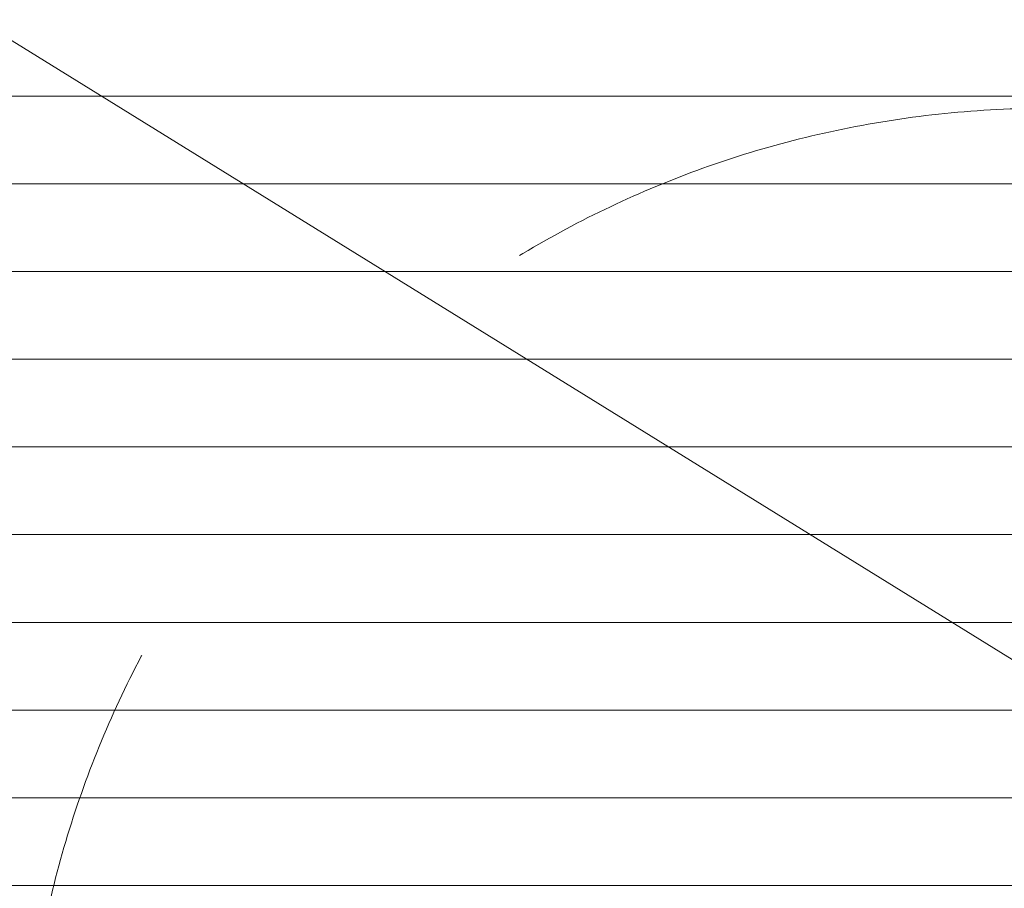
# Model space of a CAD drawing. Header units: millimetres. Extents: x -2180 to 91692, y -6418 to 21859.
# Tile 154 of 256: x 32929 to 33491, y 10698 to 11194. Entities that reach past the tile are written whole.
import ezdxf

# ---------------------------------------------------------------- set-up
doc = ezdxf.new("R2010")
doc.units = ezdxf.units.MM
doc.linetypes.add('Dash', pattern=[635, 317.5, -317.5])
doc.layers.add('_ hall', color=9, linetype='Continuous', lineweight=9, true_color=0x808080)
doc.layers.add('_Beyond_-3', color=7, linetype='Continuous', lineweight=9, true_color=0xc0c0c0)
doc.layers.add('Doors', color=7, linetype='Continuous', lineweight=9)
doc.layers.add('Hidden Lines', color=7, linetype='Dash', lineweight=18)

# ---------------------------------------------------------------- blocks, each defined once
blk = doc.blocks.new('Schueco_FWS_ADS-70-HD_out_Family-02 - VU-01 FWS SI insert unit-2215690-1 Korruse  plaan')
at = {"layer": 'Hidden Lines'}
for centre, radius, start, end in [((-845, 19), 1105, 360, 90), ((845, 19), 585, 90, 180)]:
    blk.add_arc(centre, radius, start, end, dxfattribs=at)

msp = doc.modelspace()

# ---------------------------------------------------------------- hatches: boundary and pattern name
at = {"layer": '_Beyond_-3'}
h = msp.add_hatch(dxfattribs=at)
h.set_pattern_fill('FP_31', color=256, style=0, pattern_type=2)
h.set_pattern_definition([(0, (0, 0), (0, 50), [])])
h.paths.add_polyline_path([(31541.55, 10577.11), (32789.88, 10577.9), (32790.68, 10604.79), (32794.33, 10612.84), (32799.77, 10618.99), (32803.34, 10621.54), (32810.76, 10624.31), (32818.22, 10622.39), (32821.79, 10617.7), (32823.22, 10612.84), (32823.22, 10577.11), (33741.55, 10577.11), (33741.55, 12054.11), (31541.55, 12054.11), (31541.55, 10666.58)], flags=0)
h.paths.add_polyline_path([(32789.88, 10598.27), (32789.87, 10598.27), (32764.28, 10598.27)], flags=0)

# ---------------------------------------------------------------- linework, layer by layer
at = {"layer": '_ hall'}
msp.add_line((33691.55, 10707.11), (31591.55, 12007.11), dxfattribs=at)

# ---------------------------------------------------------------- block references
at = {"layer": 'Doors'}
msp.add_blockref('Schueco_FWS_ADS-70-HD_out_Family-02 - VU-01 FWS SI insert unit-2215690-1 Korruse  plaan', (32671.55, 10539.11), dxfattribs=at)

doc.saveas('drawing.dxf')
